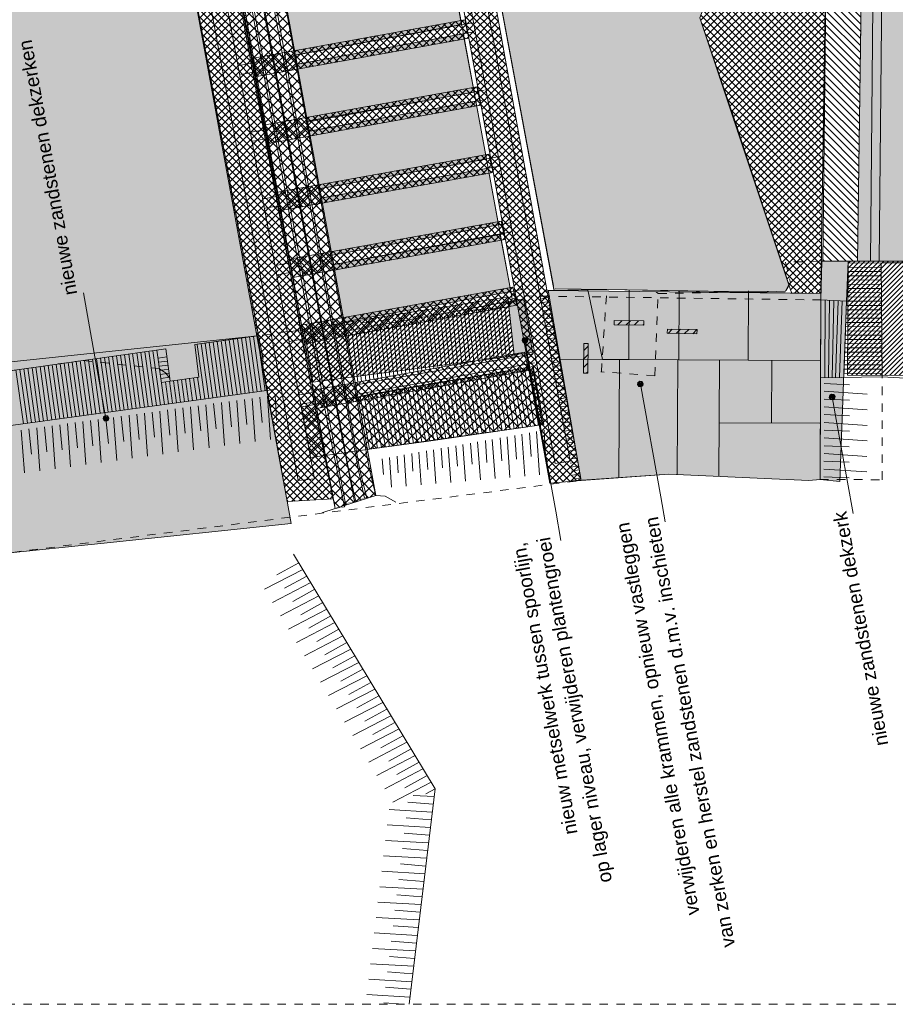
# Model space of a CAD drawing. Extents: x -251883 to 250656, y 0 to 909157.
# Tile 65 of 70: x -15494 to -5158, y 875196 to 886815. Entities that reach past the tile are written whole.
import ezdxf

# ---------------------------------------------------------------- set-up
doc = ezdxf.new("R2010")
doc.units = 0
doc.header["$MEASUREMENT"] = 0
doc.linetypes.add('DASHED', pattern=[200, 100, -100])
doc.layers.add('A-0019-AFDEKVLAK', color=1, linetype='Continuous')
doc.layers.add('A-0070-SYMBOOL', color=8, linetype='Continuous')
pattern_1 = [(45, (0, 0), (-28.284271, 28.284271), [])]
pattern_2 = [(45, (0, 0), (-49.497475, 49.497475), [])]
pattern_3 = [(135, (0, 0), (-56.568542, -56.568542), []), (45, (0, 0), (-56.568542, 56.568542), [])]
pattern_4 = [(45, (0, 0), (-42.426407, 42.426407), []), (135, (0, 0), (-42.426407, -42.426407), [])]

# ---------------------------------------------------------------- blocks, each defined once
blk = doc.blocks.new('M-MAATREGELEN_470')
at = {"linetype": 'Continuous', "lineweight": 5}
for color, points in [(111, [(-153904, 108524), (-159060, 108524), (-159060, 126005), (-155278, 125573), (-152849, 124179), (-150427, 124076), (-149570, 123858), (-149137, 123832), (-146232, 123798), (-145859, 123805), (-144483, 116415), (-145236, 116311), (-145189, 115926), (-145526, 115877), (-145580, 116259), (-148394, 115862), (-148414, 116001), (-148681, 115964), (-148792, 115808), (-149304, 115735), (-153031, 110030)]), (111, [(-139276, 120164), (-138269, 117156), (-138223, 117014), (-138262, 116938), (-138698, 116933), (-140373, 116958), (-140977, 116967), (-140997, 116960), (-142239, 123629), (-142167, 123625), (-142147, 123512), (-141641, 123466), (-141530, 123455), (-141314, 123277), (-138076, 123260)]), (254, [(-137157, 117294), (-137415, 117294), (-137336, 122899), (-137104, 122896)]), (111, [(-137104, 122924), (-136677, 122927), (-135474, 117299), (-137157, 117294), (-137104, 122896)]), (8, [(-137542, 116821), (-137845, 116836), (-137835, 117292), (-137524, 117294)]), (8, [(-137856, 114718), (-137990, 114705), (-139640, 114781), (-140676, 114707), (-141067, 116947), (-137845, 116912)]), (254, [(-137856, 114718), (-137845, 116836), (-137542, 116821), (-137622, 114692)])]:
    blk.add_hatch(color=color, dxfattribs=at).paths.add_polyline_path(points, flags=0)
h = blk.add_hatch(dxfattribs=at)
h.set_pattern_fill('@AV065', color=51, style=0, pattern_type=0)
h.set_pattern_definition(pattern_4)
h.paths.add_polyline_path([(-137845, 116912), (-138188, 116916), (-138203, 116956), (-139276, 120164), (-138076, 123260), (-138056, 123260), (-138062, 123681), (-137745, 123686)], flags=0)
h = blk.add_hatch(dxfattribs=at)
h.set_pattern_fill('@AV106', color=231, style=0, pattern_type=0)
h.set_pattern_definition(pattern_1)
h.paths.add_polyline_path([(-124852, 117234), (-124859, 115892), (-137531, 115950), (-137524, 117294)], flags=0)
h = blk.add_hatch(dxfattribs=at)
h.set_pattern_fill('@AV093', color=154, style=0, pattern_type=0)
h.set_pattern_definition(pattern_2)
h.paths.add_polyline_path([(-139937, 116539), (-140287, 116544), (-140286, 116594), (-139936, 116589)], flags=0)
h = blk.add_hatch(dxfattribs=at)
h.set_pattern_fill('@AV093', color=154, style=0, pattern_type=0)
h.set_pattern_definition(pattern_2)
h.paths.add_polyline_path([(-139309, 116437), (-139659, 116442), (-139658, 116492), (-139308, 116487)], flags=0)
h = blk.add_hatch(dxfattribs=at)
h.set_pattern_fill('@AV093', color=154, style=0, pattern_type=0)
h.set_pattern_definition(pattern_2)
h.paths.add_polyline_path([(-140649, 115971), (-140644, 116321), (-140594, 116321), (-140599, 115971)], flags=0)
at = {"color": 7, "linetype": 'DASHED', "lineweight": 0}
blk.add_lwpolyline([(-159060, 108524), (-159060, 129524), (-104560, 129524), (-104560, 108524)], close=True, dxfattribs=at)
at = {"color": 111, "linetype": 'Continuous', "lineweight": 5}
blk.add_lwpolyline([(-145859, 123805), (-144483, 116415), (-145236, 116311), (-145189, 115926), (-145526, 115877), (-145580, 116259), (-148394, 115862), (-148414, 116001), (-148681, 115964), (-148792, 115808), (-149304, 115735), (-153031, 110030), (-153904, 108524)], dxfattribs=at)
for points in [[(-138076, 123260), (-141314, 123277), (-141530, 123455), (-141641, 123466), (-142147, 123512), (-142167, 123625), (-142239, 123629), (-140997, 116960), (-140977, 116967), (-140373, 116958), (-138698, 116933), (-138262, 116938), (-138223, 117014), (-138269, 117156), (-139276, 120164)], [(-137104, 122896), (-137157, 117294), (-135474, 117299), (-136677, 122927), (-137104, 122924)]]:
    blk.add_lwpolyline(points, close=True, dxfattribs=at)
at = {"color": 2, "linetype": 'Continuous', "lineweight": 5}
blk.add_lwpolyline([(-137845, 116912), (-138188, 116916), (-138203, 116956), (-139276, 120164), (-138076, 123260), (-138056, 123260), (-138062, 123681), (-137745, 123686)], close=True, dxfattribs=at)
at = {"color": 8, "linetype": 'Continuous', "lineweight": 5}
for points in [[(-138076, 123260), (-139276, 120164), (-138869, 118977)], [(-137760, 122954), (-137822, 117293)], [(-137822, 117293), (-137415, 117294), (-137335, 122949)], [(-137260, 117294), (-137210, 122912)], [(-137157, 117294), (-137104, 122896)], [(-137376, 120046), (-137792, 120046)], [(-137375, 120096), (-137791, 120096)], [(-137377, 119946), (-137793, 119946)], [(-137377, 119996), (-137792, 119996)], [(-137379, 119846), (-137794, 119846)], [(-137380, 119796), (-137794, 119796)], [(-137378, 119896), (-137793, 119896)], [(-137381, 119696), (-137796, 119695)], [(-137380, 119746), (-137795, 119746)], [(-137382, 119596), (-137797, 119595)], [(-137382, 119646), (-137796, 119645)], [(-137384, 119496), (-137798, 119495)], [(-137384, 119446), (-137798, 119445)], [(-137383, 119546), (-137797, 119545)], [(-137385, 119396), (-137799, 119395)], [(-137386, 119346), (-137799, 119345)], [(-137387, 119296), (-137800, 119295)], [(-137387, 119246), (-137800, 119245)], [(-137389, 119146), (-137802, 119145)], [(-137388, 119196), (-137801, 119195)], [(-137390, 119045), (-137803, 119045)], [(-137391, 118995), (-137803, 118995)], [(-137389, 119096), (-137802, 119095)], [(-138869, 118977), (-138203, 116956)], [(-137391, 118945), (-137804, 118945)], [(-137392, 118895), (-137804, 118895)], [(-137393, 118845), (-137805, 118845)], [(-137394, 118795), (-137805, 118795)], [(-137395, 118695), (-137807, 118695)], [(-137396, 118645), (-137807, 118644)], [(-137394, 118745), (-137806, 118745)], [(-137396, 118595), (-137808, 118594)], [(-137397, 118545), (-137808, 118544)], [(-137398, 118495), (-137809, 118494)], [(-137398, 118445), (-137809, 118444)], [(-137401, 118295), (-137811, 118294)], [(-137399, 118395), (-137810, 118394)], [(-137400, 118345), (-137810, 118344)], [(-137402, 118195), (-137812, 118194)], [(-137401, 118245), (-137811, 118244)], [(-137403, 118145), (-137813, 118144)], [(-137403, 118095), (-137813, 118094)], [(-137406, 117944), (-137815, 117944)], [(-137404, 118045), (-137814, 118044)], [(-137405, 117994), (-137814, 117994)], [(-137407, 117844), (-137816, 117844)], [(-137406, 117894), (-137815, 117894)], [(-137408, 117744), (-137817, 117744)], [(-137408, 117794), (-137816, 117794)], [(-137410, 117594), (-137819, 117593)], [(-137410, 117644), (-137818, 117644)], [(-137409, 117694), (-137817, 117694)], [(-137412, 117494), (-137820, 117493)], [(-137411, 117544), (-137819, 117543)], [(-137413, 117394), (-137821, 117393)], [(-137412, 117444), (-137820, 117443)], [(-137414, 117344), (-137821, 117343)], [(-137134, 117271), (-137525, 117273)], [(-137134, 117271), (-137128, 117272)], [(-135728, 117275), (-137128, 117272)], [(-137133, 117120), (-137531, 117122)], [(-137134, 117170), (-137529, 117172)], [(-137134, 117220), (-137527, 117222)], [(-137132, 117020), (-137535, 117022)], [(-137133, 117070), (-137533, 117072)], [(-140373, 116958), (-141067, 116947), (-141055, 116880), (-141161, 116881)], [(-141067, 116947), (-140676, 114707)], [(-140596, 116954), (-140424, 116133)], [(-140373, 116958), (-137845, 116912)], [(-140114, 116132), (-140110, 116952)], [(-139792, 116932), (-139766, 116912)], [(-139524, 116129), (-139520, 116949)], [(-138704, 116124), (-138700, 116944)], [(-137131, 116920), (-137538, 116922)], [(-137132, 116970), (-137536, 116972)], [(-141053, 116867), (-141143, 116851)], [(-141044, 116819), (-141135, 116804)], [(-137795, 116834), (-137801, 115916)], [(-137744, 116831), (-137755, 115917)], [(-137694, 116829), (-137714, 115917)], [(-137643, 116826), (-137673, 115918)], [(-137593, 116824), (-137626, 115919)], [(-137542, 116821), (-137576, 115920)], [(-137130, 116820), (-137542, 116821)], [(-137131, 116870), (-137540, 116871)], [(-141036, 116772), (-141127, 116756)], [(-141028, 116725), (-141118, 116709)], [(-141020, 116678), (-141110, 116662)], [(-137129, 116670), (-137548, 116671)], [(-137130, 116720), (-137546, 116721)], [(-137130, 116770), (-137544, 116771)], [(-141011, 116630), (-141102, 116614)], [(-141003, 116583), (-141094, 116567)], [(-137128, 116570), (-137551, 116571)], [(-137129, 116620), (-137550, 116621)], [(-140995, 116536), (-141085, 116520)], [(-140987, 116488), (-141077, 116472)], [(-140978, 116441), (-141069, 116425)], [(-137127, 116469), (-137555, 116471)], [(-137128, 116519), (-137553, 116521)], [(-144496, 116412), (-145236, 116311), (-145189, 115926), (-145526, 115877), (-145580, 116259), (-148394, 115862), (-148307, 115231), (-144271, 115784)], [(-145119, 115668), (-145209, 116312)], [(-145119, 115668), (-145209, 116312)], [(-145071, 115674), (-145162, 116319)], [(-145071, 115674), (-145162, 116319)], [(-145024, 115681), (-145114, 116325)], [(-145024, 115681), (-145114, 116325)], [(-144976, 115687), (-145067, 116332)], [(-144976, 115687), (-145067, 116332)], [(-144929, 115694), (-145019, 116339)], [(-144929, 115694), (-145019, 116339)], [(-144881, 115700), (-144972, 116345)], [(-144881, 115700), (-144972, 116345)], [(-144834, 115707), (-144924, 116352)], [(-144834, 115707), (-144924, 116352)], [(-144786, 115713), (-144877, 116359)], [(-144786, 115713), (-144877, 116359)], [(-144738, 115720), (-144829, 116366)], [(-144738, 115720), (-144829, 116366)], [(-144691, 115726), (-144782, 116372)], [(-144691, 115726), (-144782, 116372)], [(-144643, 115733), (-144734, 116379)], [(-144643, 115733), (-144734, 116379)], [(-144596, 115739), (-144687, 116386)], [(-144596, 115739), (-144687, 116386)], [(-144548, 115746), (-144639, 116392)], [(-144548, 115746), (-144639, 116392)], [(-144501, 115752), (-144592, 116399)], [(-144501, 115752), (-144592, 116399)], [(-144453, 115759), (-144544, 116406)], [(-144453, 115759), (-144544, 116406)], [(-144406, 115765), (-144496, 116412), (-144496, 116412)], [(-140970, 116394), (-141061, 116378)], [(-140962, 116346), (-141052, 116330)], [(-137126, 116319), (-137561, 116321)], [(-137126, 116369), (-137559, 116371)], [(-137127, 116419), (-137557, 116421)], [(-145927, 115557), (-146017, 116197)], [(-145927, 115557), (-146017, 116197)], [(-145880, 115564), (-145970, 116203)], [(-145880, 115564), (-145970, 116203)], [(-145832, 115570), (-145922, 116210)], [(-145832, 115570), (-145922, 116210)], [(-145785, 115577), (-145875, 116217)], [(-145785, 115577), (-145875, 116217)], [(-145737, 115583), (-145827, 116224)], [(-145737, 115583), (-145827, 116224)], [(-145690, 115590), (-145780, 116230)], [(-145690, 115590), (-145780, 116230)], [(-145642, 115596), (-145732, 116237)], [(-145642, 115596), (-145732, 116237)], [(-145594, 115603), (-145685, 116244)], [(-145594, 115603), (-145685, 116244)], [(-140954, 116299), (-141044, 116283)], [(-140945, 116252), (-141036, 116236)], [(-140937, 116204), (-141028, 116189)], [(-137125, 116219), (-137565, 116221)], [(-137125, 116269), (-137563, 116271)], [(-146783, 115440), (-146873, 116076)], [(-146783, 115440), (-146873, 116076)], [(-146736, 115446), (-146825, 116083)], [(-146736, 115446), (-146825, 116083)], [(-146688, 115453), (-146778, 116090)], [(-146688, 115453), (-146778, 116090)], [(-146641, 115459), (-146730, 116096)], [(-146641, 115459), (-146730, 116096)], [(-146593, 115466), (-146683, 116103)], [(-146593, 115466), (-146683, 116103)], [(-146546, 115472), (-146635, 116110)], [(-146546, 115472), (-146635, 116110)], [(-146498, 115479), (-146588, 116117)], [(-146498, 115479), (-146588, 116117)], [(-146450, 115485), (-146540, 116123)], [(-146450, 115485), (-146540, 116123)], [(-146403, 115492), (-146493, 116130)], [(-146403, 115492), (-146493, 116130)], [(-146355, 115498), (-146445, 116137)], [(-146355, 115498), (-146445, 116137)], [(-146308, 115505), (-146398, 116143)], [(-146308, 115505), (-146398, 116143)], [(-146260, 115511), (-146350, 116150)], [(-146260, 115511), (-146350, 116150)], [(-146213, 115518), (-146302, 116157)], [(-146213, 115518), (-146302, 116157)], [(-146165, 115524), (-146255, 116163)], [(-146165, 115524), (-146255, 116163)], [(-146118, 115531), (-146207, 116170)], [(-146118, 115531), (-146207, 116170)], [(-146070, 115537), (-146160, 116177)], [(-146070, 115537), (-146160, 116177)], [(-146022, 115544), (-146112, 116183)], [(-146022, 115544), (-146112, 116183)], [(-145975, 115550), (-146065, 116190)], [(-145975, 115550), (-146065, 116190)], [(-145565, 116163), (-145670, 116148)], [(-145559, 116115), (-145664, 116100)], [(-140929, 116157), (-141019, 116141)], [(-140921, 116110), (-141011, 116094)], [(-137854, 116120), (-138704, 116124), (-139524, 116129), (-140114, 116132), (-140424, 116133), (-140925, 116136)], [(-140231, 114742), (-140224, 116132)], [(-139541, 114776), (-139534, 116129)], [(-139051, 114754), (-139044, 116126)], [(-138428, 115383), (-138424, 116123)], [(-137124, 116119), (-137568, 116121)], [(-137124, 116169), (-137566, 116171)], [(-147259, 115375), (-147348, 116010)], [(-147259, 115375), (-147348, 116010)], [(-147211, 115381), (-147301, 116016)], [(-147211, 115381), (-147301, 116016)], [(-147164, 115388), (-147253, 116023)], [(-147164, 115388), (-147253, 116023)], [(-147116, 115394), (-147206, 116030)], [(-147116, 115394), (-147206, 116030)], [(-147069, 115401), (-147158, 116036)], [(-147069, 115401), (-147158, 116036)], [(-147021, 115407), (-147111, 116043)], [(-147021, 115407), (-147111, 116043)], [(-146974, 115414), (-147063, 116050)], [(-146974, 115414), (-147063, 116050)], [(-146926, 115420), (-147015, 116056)], [(-146926, 115420), (-147015, 116056)], [(-146878, 115427), (-146968, 116063)], [(-146878, 115427), (-146968, 116063)], [(-146831, 115433), (-146920, 116070)], [(-146831, 115433), (-146920, 116070)], [(-145552, 116067), (-145657, 116053)], [(-145546, 116020), (-145651, 116005)], [(-145539, 115972), (-145644, 115958)], [(-140912, 116062), (-141003, 116047)], [(-140904, 116015), (-140995, 115999)], [(-140896, 115968), (-140986, 115952)], [(-137123, 115969), (-137574, 115971)], [(-137123, 116019), (-137572, 116021)], [(-137124, 116069), (-137570, 116071)], [(-145532, 115925), (-145638, 115910)], [(-145526, 115877), (-145631, 115863)], [(-145547, 115609), (-145584, 115869)], [(-145499, 115616), (-145537, 115876)], [(-145452, 115622), (-145488, 115883)], [(-145452, 115622), (-145488, 115883)], [(-145404, 115629), (-145441, 115889)], [(-145404, 115629), (-145441, 115889)], [(-145357, 115635), (-145393, 115896)], [(-145357, 115635), (-145393, 115896)], [(-145309, 115642), (-145346, 115903)], [(-145309, 115642), (-145346, 115903)], [(-145262, 115648), (-145298, 115910)], [(-145262, 115648), (-145298, 115910)], [(-145214, 115655), (-145251, 115917)], [(-145214, 115655), (-145251, 115917)], [(-145166, 115661), (-145203, 115924)], [(-145166, 115661), (-145203, 115924)], [(-140888, 115920), (-140978, 115905)], [(-140879, 115873), (-140970, 115857)], [(-140879, 115872), (-140970, 115857)], [(-137852, 115915), (-137856, 114718), (-137990, 114705), (-139640, 114781), (-140777, 114700)], [(-135751, 115849), (-137122, 115928), (-137122, 115928)], [(-140871, 115826), (-140962, 115810)], [(-140871, 115825), (-140962, 115809)], [(-140863, 115779), (-140953, 115763)], [(-140863, 115778), (-140953, 115762)], [(-140855, 115731), (-140945, 115715)], [(-140854, 115730), (-140945, 115715)], [(-140846, 115684), (-140937, 115668)], [(-140846, 115683), (-140937, 115667)], [(-140838, 115637), (-140929, 115621)], [(-140838, 115636), (-140929, 115620)], [(-140830, 115588), (-140920, 115573)], [(-140821, 115541), (-140912, 115525)], [(-140813, 115494), (-140904, 115478)], [(-140805, 115447), (-140896, 115431)], [(-140797, 115399), (-140887, 115383)], [(-137858, 115380), (-139048, 115386)], [(-140788, 115352), (-140879, 115336)], [(-140788, 115351), (-140879, 115335)], [(-140780, 115305), (-140871, 115289)], [(-140780, 115304), (-140871, 115288)], [(-140772, 115257), (-140863, 115241)], [(-140772, 115257), (-140862, 115241)], [(-140764, 115210), (-140854, 115194)], [(-140764, 115209), (-140854, 115193)], [(-140755, 115163), (-140846, 115147)], [(-140755, 115162), (-140846, 115146)], [(-140747, 115115), (-140838, 115099)], [(-140747, 115115), (-140838, 115100)], [(-140739, 115067), (-140829, 115051)], [(-140731, 115020), (-140821, 115004)], [(-140722, 114973), (-140813, 114957)], [(-140714, 114925), (-140805, 114910)], [(-140706, 114878), (-140796, 114862)], [(-140698, 114831), (-140788, 114815)], [(-140689, 114783), (-140780, 114768)], [(-140681, 114736), (-140772, 114720)]]:
    blk.add_lwpolyline(points, dxfattribs=at)
at = {"color": 254, "linetype": 'Continuous', "lineweight": 5}
blk.add_lwpolyline([(-137104, 122896), (-137336, 122899), (-137415, 117294), (-137157, 117294)], close=True, dxfattribs=at)
at = {"color": 8, "linetype": 'DASHED', "lineweight": 5}
for points in [[(-137864, 117293), (-138263, 117281), (-138204, 117038), (-138262, 116938)], [(-140443, 115988), (-140437, 115988), (-140373, 116958)], [(-139806, 115941), (-139766, 116912), (-138262, 116938)], [(-151589, 111644), (-148631, 115830), (-146551, 116122), (-145654, 116025), (-145582, 115976), (-145531, 115914)], [(-139806, 115941), (-140437, 115988)], [(-137856, 114718), (-137121, 114714), (-137122, 115928)]]:
    blk.add_lwpolyline(points, dxfattribs=at)
at = {"color": 8, "linetype": 'Continuous', "lineweight": 5}
for points in [[(-137525, 117273), (-137542, 116821), (-137845, 116836), (-137852, 115915), (-137122, 115928), (-137134, 117271)], [(-137524, 117294), (-137835, 117292), (-137845, 116836), (-137542, 116821)], [(-137542, 116821), (-137524, 117294), (-137835, 117292), (-137845, 116836)], [(-124852, 117234), (-124859, 115892), (-137531, 115950), (-137524, 117294)], [(-137845, 116912), (-141067, 116947), (-140676, 114707), (-139640, 114781), (-137990, 114705), (-137856, 114718)], [(-137856, 114718), (-137845, 116836), (-137542, 116821), (-137622, 114692)]]:
    blk.add_lwpolyline(points, close=True, dxfattribs=at)
at = {"color": 154, "linetype": 'Continuous', "lineweight": 5}
for points in [[(-139937, 116539), (-140287, 116544), (-140286, 116594), (-139936, 116589)], [(-139309, 116437), (-139659, 116442), (-139658, 116492), (-139308, 116487)], [(-140649, 115971), (-140644, 116321), (-140594, 116321), (-140599, 115971)]]:
    blk.add_lwpolyline(points, close=True, dxfattribs=at)
at = {"color": 9, "linetype": 'Continuous', "lineweight": 5}
for points in [[(-137508, 115836), (-137807, 115850)], [(-137807, 115758), (-137299, 115723)], [(-144985, 115315), (-145014, 115612)], [(-144923, 115624), (-144887, 115117)], [(-144804, 115340), (-144832, 115637)], [(-144742, 115649), (-144705, 115141)], [(-144622, 115365), (-144650, 115662)], [(-144560, 115674), (-144524, 115166)], [(-144440, 115389), (-144469, 115687)], [(-144378, 115699), (-144342, 115191)], [(-144273, 115413), (-144287, 115711)], [(-137509, 115653), (-137807, 115666)], [(-145832, 115500), (-145795, 114992)], [(-145712, 115216), (-145740, 115513)], [(-145650, 115525), (-145613, 115017)], [(-145530, 115240), (-145559, 115538)], [(-145468, 115550), (-145432, 115042)], [(-145349, 115265), (-145377, 115562)], [(-145287, 115575), (-145250, 115067)], [(-145167, 115290), (-145195, 115587)], [(-145105, 115600), (-145068, 115092)], [(-137808, 115574), (-137300, 115540)], [(-146620, 115091), (-146649, 115388)], [(-146558, 115401), (-146522, 114893)], [(-146439, 115116), (-146467, 115413)], [(-146376, 115426), (-146340, 114918)], [(-146257, 115141), (-146285, 115438)], [(-146195, 115450), (-146158, 114943)], [(-146075, 115166), (-146104, 115463)], [(-146013, 115475), (-145977, 114968)], [(-145894, 115191), (-145922, 115488)], [(-137510, 115470), (-137808, 115483)], [(-137808, 115391), (-137300, 115356)], [(-147285, 115301), (-147248, 114794)], [(-147165, 115017), (-147194, 115314)], [(-147103, 115326), (-147067, 114818)], [(-146984, 115042), (-147012, 115339)], [(-146921, 115351), (-146885, 114843)], [(-146802, 115067), (-146830, 115364)], [(-146740, 115376), (-146703, 114868)], [(-141266, 114988), (-141286, 115268)], [(-141203, 115282), (-141167, 114774)], [(-141098, 115000), (-141112, 115299)], [(-137510, 115286), (-137809, 115299)], [(-141898, 115160), (-141866, 114713)], [(-141788, 114917), (-141807, 115176)], [(-141725, 115190), (-141691, 114727)], [(-141614, 114937), (-141633, 115207)], [(-141551, 115221), (-141516, 114742)], [(-141440, 114958), (-141460, 115237)], [(-141377, 115251), (-141342, 114756)], [(-137809, 115207), (-137301, 115173)], [(-142593, 115038), (-142566, 114654)], [(-142486, 114836), (-142502, 115054)], [(-142419, 115068), (-142391, 114669)], [(-142312, 114856), (-142328, 115085)], [(-142246, 115099), (-142216, 114683)], [(-142137, 114876), (-142154, 115115)], [(-142072, 115129), (-142041, 114698)], [(-141963, 114897), (-141981, 115146)], [(-137511, 115103), (-137809, 115116)], [(-143010, 114776), (-143023, 114962)], [(-142940, 114976), (-142915, 114625)], [(-142835, 114796), (-142849, 114993)], [(-142767, 115007), (-142740, 114640)], [(-142661, 114816), (-142676, 115024)], [(-137512, 114920), (-137810, 114933)], [(-137809, 115024), (-137302, 114989)], [(-137810, 114841), (-137302, 114806)], [(-137512, 114736), (-137811, 114749)], [(-142865, 114450), (-142989, 114519), (-143100, 114528), (-143340, 114473), (-143350, 114456), (-143458, 114435), (-143471, 114396), (-143525, 114385), (-143579, 114374), (-143737, 114323)], [(-144070, 113837), (-142400, 111066), (-142708, 108524)], [(-143962, 113657), (-144414, 113423)], [(-144270, 113592), (-144009, 113735)], [(-144176, 113435), (-143914, 113578)], [(-143867, 113500), (-144319, 113266)], [(-144081, 113278), (-143819, 113421)], [(-143772, 113343), (-144224, 113109)], [(-143678, 113186), (-144130, 112952)], [(-143986, 113121), (-143725, 113264)], [(-143892, 112964), (-143630, 113107)], [(-143583, 113029), (-144035, 112795)], [(-143797, 112807), (-143536, 112950)], [(-143489, 112872), (-143941, 112638)], [(-143394, 112715), (-143846, 112481)], [(-143703, 112650), (-143441, 112793)], [(-143608, 112493), (-143346, 112636)], [(-143300, 112558), (-143752, 112324)], [(-143514, 112336), (-143252, 112479)], [(-143205, 112401), (-143657, 112167)], [(-143110, 112244), (-143562, 112010)], [(-143419, 112179), (-143157, 112322)], [(-143324, 112022), (-143063, 112165)], [(-143016, 112087), (-143468, 111853)], [(-142921, 111930), (-143373, 111696)], [(-143230, 111865), (-142968, 112008)], [(-143135, 111708), (-142874, 111851)], [(-142826, 111773), (-143279, 111539)], [(-143041, 111551), (-142779, 111694)], [(-142732, 111616), (-143184, 111382)], [(-142637, 111459), (-143089, 111225)], [(-142946, 111394), (-142684, 111537)], [(-142851, 111237), (-142590, 111380)], [(-142543, 111302), (-142995, 111068)], [(-142757, 111080), (-142495, 111223)], [(-142448, 111145), (-142900, 110911)], [(-142412, 110975), (-142659, 110989)], [(-142510, 111006), (-142400, 111066)], [(-142720, 110908), (-142422, 110884)], [(-142434, 110793), (-142942, 110822)], [(-142456, 110611), (-142964, 110640)], [(-142742, 110726), (-142445, 110702)], [(-142764, 110544), (-142467, 110520)], [(-142478, 110429), (-142986, 110458)], [(-142500, 110247), (-143008, 110276)], [(-142786, 110362), (-142489, 110338)], [(-142808, 110180), (-142511, 110156)], [(-142522, 110065), (-143030, 110094)], [(-142830, 109998), (-142533, 109975)], [(-142544, 109883), (-143052, 109912)], [(-142852, 109816), (-142555, 109792)], [(-142566, 109701), (-143074, 109730)], [(-142874, 109634), (-142577, 109611)], [(-142588, 109519), (-143096, 109548)], [(-142610, 109337), (-143118, 109366)], [(-142896, 109452), (-142599, 109429)], [(-142918, 109270), (-142621, 109247)], [(-142632, 109155), (-143140, 109184)], [(-142654, 108973), (-143162, 109002)], [(-142940, 109088), (-142643, 109065)], [(-142962, 108906), (-142665, 108883)], [(-142676, 108791), (-143184, 108820)], [(-142984, 108725), (-142687, 108701)], [(-142698, 108609), (-143206, 108638)], [(-143006, 108543), (-142774, 108524)]]:
    blk.add_lwpolyline(points, dxfattribs=at)
at = {"layer": 'A-0070-SYMBOOL', "color": 8, "linetype": 'Continuous', "lineweight": 5}
for points in [[(-146285, 115438), (-146468, 116453), (-146552, 116920)], [(-137714, 115691), (-137666, 115425), (-137466, 114314)]]:
    blk.add_lwpolyline(points, dxfattribs=at)
for points in [[(-139970, 115809), (-139948, 115823), (-139942, 115849), (-139956, 115872), (-139982, 115878), (-140005, 115863), (-140011, 115837), (-139996, 115814)], [(-139972, 115819), (-139956, 115829), (-139952, 115848), (-139962, 115864), (-139981, 115868), (-139997, 115857), (-140001, 115839), (-139991, 115823)], [(-139974, 115828), (-139964, 115835), (-139962, 115846), (-139968, 115855), (-139979, 115858), (-139989, 115852), (-139991, 115840), (-139985, 115831)], [(-139975, 115838), (-139972, 115840), (-139971, 115844), (-139973, 115847), (-139977, 115848), (-139980, 115846), (-139981, 115842), (-139979, 115839)], [(-137708, 115657), (-137685, 115671), (-137679, 115698), (-137694, 115720), (-137720, 115726), (-137742, 115711), (-137748, 115685), (-137734, 115663)], [(-137709, 115667), (-137693, 115677), (-137689, 115696), (-137699, 115712), (-137718, 115716), (-137734, 115706), (-137738, 115687), (-137728, 115671)], [(-137711, 115677), (-137701, 115683), (-137699, 115694), (-137705, 115704), (-137716, 115706), (-137726, 115700), (-137728, 115689), (-137722, 115679)], [(-137713, 115686), (-137710, 115689), (-137709, 115692), (-137711, 115696), (-137715, 115696), (-137718, 115694), (-137719, 115691), (-137717, 115687)], [(-146291, 115473), (-146265, 115467), (-146251, 115444), (-146257, 115418), (-146279, 115404), (-146305, 115409), (-146320, 115432), (-146314, 115458)], [(-146290, 115463), (-146271, 115459), (-146261, 115443), (-146265, 115424), (-146281, 115414), (-146300, 115418), (-146310, 115434), (-146306, 115452)], [(-146288, 115453), (-146277, 115450), (-146270, 115441), (-146273, 115430), (-146283, 115423), (-146294, 115426), (-146300, 115435), (-146298, 115447)], [(-146286, 115443), (-146282, 115442), (-146280, 115439), (-146281, 115435), (-146284, 115433), (-146288, 115434), (-146290, 115437), (-146289, 115441)]]:
    blk.add_lwpolyline(points, close=True, dxfattribs=at)
at = {"layer": 'A-0070-SYMBOOL', "color": 7, "linetype": 'Continuous', "char_height": 162, "attachment_point": 7, "rotation": 100.2, "line_spacing_factor": 0.933333}
for s, insert in [('{\\fArial|b0|i0|c12|p0;nieuwe zandstenen dekzerken}', (-146621, 116908)), ('{\\fArial|b0|i0|c12|p0;nieuwe zandstenen dekzerk}', (-137047, 111590)), ('{\\fArial|b0|i0|c12|p0;nieuw metselwerk tussen spoorlijn,}', (-140670, 110551))]:
    blk.add_mtext(s, dxfattribs=dict(at, insert=insert))
at = {"linetype": 'Continuous'}
blk.add_wipeout([(-137415, 117294), (-137822, 117293), (-137760, 122954), (-137335, 122949)], dxfattribs=at)
for points in [[(-144714, 119603), (-141964, 120108), (-141944, 120000), (-144694, 119495)], [(-144570, 118816), (-141820, 119311), (-141801, 119203), (-144551, 118708)], [(-144427, 118029), (-141659, 118523), (-141640, 118415), (-144407, 117921)], [(-144283, 117242), (-141518, 117746), (-141498, 117638), (-144264, 117134)], [(-143999, 115716), (-141244, 116201), (-141225, 116092), (-143980, 115608)], [(-138781, 109200), (-139356, 109096), (-140275, 114202), (-139699, 114305)]]:
    blk.add_wipeout(points, dxfattribs=at).dxf.layer = 'A-0019-AFDEKVLAK'
at = {"linetype": 'Continuous', "lineweight": 5}
h = blk.add_hatch(dxfattribs=at)
h.set_pattern_fill('@AV060m', color=1, style=0, pattern_type=0)
h.set_pattern_definition([(135, (0, 0), (-42.426407, -42.426407), [])])
h.paths.add_polyline_path([(-137415, 117294), (-137822, 117293), (-137760, 122954), (-137335, 122949)], flags=0)
for color, points in [(111, [(-144060, 119723), (-144183, 120404), (-142215, 120770), (-142087, 120086)]), (111, [(-143919, 118944), (-144040, 119615), (-142067, 119978), (-141940, 119289)]), (111, [(-143898, 118825), (-141920, 119181), (-141794, 118499), (-143775, 118147)]), (111, [(-143634, 117361), (-143755, 118037), (-141774, 118391), (-141651, 117722)]), (111, [(-143491, 116574), (-143613, 117251), (-141630, 117608), (-141506, 116935)]), (8, [(-141252, 116219), (-141467, 116189), (-141530, 116754), (-141532, 116792), (-141532, 116804), (-141353, 116837)])]:
    blk.add_hatch(color=color, dxfattribs=at).paths.add_polyline_path(points, flags=0)
at = {"color": 8, "linetype": 'Continuous', "lineweight": 5}
for points in [[(-145849, 123753), (-145767, 123310), (-144546, 116750), (-144431, 116132)], [(-142074, 120014), (-142364, 121573)], [(-144714, 119603), (-141964, 120108)], [(-144694, 119495), (-141944, 120000)], [(-144570, 118816), (-141820, 119311)], [(-144551, 118708), (-141801, 119203)], [(-144427, 118029), (-141659, 118523)], [(-144407, 117921), (-141640, 118415)], [(-144283, 117242), (-141518, 117746)], [(-144264, 117134), (-141498, 117638)], [(-143999, 115716), (-141244, 116201)], [(-143980, 115608), (-141225, 116092)], [(-143903, 116142), (-143903, 116143), (-143903, 116142)], [(-143600, 116191), (-143594, 116178), (-143600, 116191)], [(-141244, 116052), (-142593, 115821), (-143284, 115700), (-143176, 115074), (-142506, 115167), (-141118, 115368)], [(-141608, 115297), (-141723, 115967)], [(-141560, 115304), (-141675, 115975)], [(-141513, 115311), (-141628, 115984)], [(-141465, 115318), (-141581, 115992)], [(-141417, 115324), (-141533, 116000)], [(-141370, 115331), (-141486, 116008)], [(-141322, 115338), (-141439, 116016)], [(-141275, 115345), (-141392, 116024)], [(-141227, 115352), (-141344, 116032)], [(-141180, 115359), (-141296, 116037)], [(-141132, 115366), (-141249, 116045)], [(-142320, 115194), (-142432, 115846)], [(-142273, 115201), (-142385, 115854)], [(-142225, 115207), (-142338, 115862)], [(-142178, 115214), (-142290, 115870)], [(-142130, 115221), (-142243, 115878)], [(-142083, 115228), (-142196, 115886)], [(-142035, 115235), (-142149, 115894)], [(-141988, 115242), (-142101, 115903)], [(-141940, 115249), (-142054, 115911)], [(-141893, 115256), (-142007, 115919)], [(-141845, 115262), (-141959, 115927)], [(-141798, 115269), (-141912, 115935)], [(-141750, 115276), (-141865, 115943)], [(-141703, 115283), (-141817, 115951)], [(-141655, 115290), (-141770, 115959)], [(-142986, 115100), (-143095, 115733)], [(-142939, 115107), (-143048, 115741)], [(-142891, 115113), (-143000, 115749)], [(-142844, 115120), (-142953, 115757)], [(-142796, 115126), (-142906, 115765)], [(-142748, 115133), (-142858, 115773)], [(-142701, 115140), (-142811, 115781)], [(-142653, 115146), (-142764, 115789)], [(-142606, 115153), (-142716, 115797)], [(-142558, 115160), (-142669, 115805)], [(-142510, 115166), (-142622, 115813)], [(-142463, 115173), (-142574, 115822)], [(-142415, 115180), (-142527, 115830)], [(-142368, 115187), (-142480, 115838)], [(-143129, 115080), (-143237, 115708)], [(-143081, 115087), (-143189, 115716)], [(-143034, 115093), (-143142, 115724)]]:
    blk.add_lwpolyline(points, dxfattribs=at)
at = {"color": 1, "linetype": 'Continuous', "lineweight": 5}
blk.add_lwpolyline([(-137415, 117294), (-137822, 117293), (-137760, 122954), (-137335, 122949)], close=True, dxfattribs=at)
at = {"color": 111, "linetype": 'Continuous', "lineweight": 5}
for points in [[(-142087, 120086), (-142215, 120770), (-144183, 120404), (-144060, 119723)], [(-143919, 118944), (-144040, 119615), (-142067, 119978), (-141940, 119289)], [(-143775, 118147), (-141794, 118499), (-141920, 119181), (-143898, 118825)], [(-141651, 117722), (-141774, 118391), (-143755, 118037), (-143634, 117361)], [(-143491, 116574), (-143613, 117251), (-141630, 117608), (-141506, 116935)]]:
    blk.add_lwpolyline(points, close=True, dxfattribs=at)
at = {"color": 8, "linetype": 'Continuous', "lineweight": 5}
blk.add_lwpolyline([(-141252, 116219), (-141467, 116189), (-141530, 116754), (-141532, 116792), (-141532, 116804), (-141353, 116837)], close=True, dxfattribs=at)
at = {"layer": 'A-0070-SYMBOOL', "color": 8, "linetype": 'Continuous', "lineweight": 5}
blk.add_lwpolyline([(-139976, 115843), (-139737, 114514), (-139684, 114219)], dxfattribs=at)
at = {"layer": 'A-0070-SYMBOOL', "color": 7, "linetype": 'Continuous', "char_height": 162, "attachment_point": 7, "rotation": 100.2, "line_spacing_factor": 0.933333}
for s, insert in [('{\\fArial|b0|i0|c12|p0;verwijderen alle krammen, opnieuw vastleggen}', (-139229, 109601)), ('{\\fArial|b0|i0|c12|p0;van zerken en herstel zandstenen d.m.v. inschieten}', (-138855, 109213)), ('{\\fArial|b0|i0|c12|p0;op lager niveau, verwijderen plantengroei}', (-140263, 109983))]:
    blk.add_mtext(s, dxfattribs=dict(at, insert=insert))
at = {"linetype": 'Continuous'}
blk.add_wipeout([(-144140, 116455), (-141375, 116959), (-141355, 116851), (-144120, 116347)], dxfattribs=at).dxf.layer = 'A-0019-AFDEKVLAK'
at = {"linetype": 'Continuous', "lineweight": 5}
h = blk.add_hatch(dxfattribs=at)
h.set_pattern_fill('@AV065', color=51, style=0, pattern_type=0)
h.set_pattern_definition(pattern_4)
h.paths.add_polyline_path([(-140676, 114707), (-141046, 114673), (-143035, 125617), (-142658, 125724)], flags=0)
at = {"color": 2, "linetype": 'Continuous', "lineweight": 5}
blk.add_lwpolyline([(-140676, 114707), (-141046, 114673), (-143035, 125617), (-142658, 125724)], close=True, dxfattribs=at)
at = {"color": 8, "linetype": 'Continuous', "lineweight": 5}
blk.add_lwpolyline([(-145614, 124393), (-145796, 125472), (-145984, 125451), (-145780, 124263), (-144018, 114707), (-143822, 114724)], close=True, dxfattribs=at)
for points in [[(-144046, 116825), (-144554, 119535), (-144712, 120403), (-145418, 124203)], [(-140983, 114904), (-140806, 114932), (-141790, 120332), (-142493, 124147)], [(-142239, 123629), (-141004, 116998)], [(-141979, 120284), (-140983, 114904)], [(-141491, 116851), (-142074, 120014)], [(-144140, 116455), (-141375, 116959)], [(-144120, 116347), (-141355, 116851)], [(-144046, 116825), (-143940, 116206)], [(-141532, 116792), (-141530, 116754), (-141586, 116748), (-141591, 116748), (-141840, 116727), (-142026, 116706)], [(-142130, 116075), (-142196, 116667)], [(-142083, 116084), (-142149, 116678)], [(-142035, 116092), (-142101, 116684)], [(-141988, 116100), (-142055, 116703)], [(-141941, 116109), (-142008, 116709)], [(-141893, 116117), (-141960, 116714)], [(-141846, 116125), (-141912, 116719)], [(-141798, 116134), (-141865, 116725)], [(-141751, 116142), (-141817, 116729)], [(-141704, 116150), (-141769, 116733)], [(-141656, 116159), (-141721, 116737)], [(-141609, 116167), (-141673, 116741)], [(-141562, 116175), (-141626, 116745)], [(-141514, 116184), (-141578, 116749)], [(-141514, 116184), (-141578, 116749)], [(-141530, 116754), (-141467, 116189)], [(-142793, 115959), (-142859, 116547)], [(-142746, 115967), (-142812, 116555)], [(-142698, 115975), (-142764, 116564)], [(-142651, 115984), (-142717, 116573)], [(-142604, 115992), (-142670, 116581)], [(-142556, 116000), (-142622, 116590)], [(-142509, 116009), (-142575, 116599)], [(-142462, 116017), (-142528, 116607)], [(-142414, 116025), (-142480, 116616)], [(-142367, 116034), (-142433, 116625)], [(-142319, 116042), (-142386, 116633)], [(-142272, 116050), (-142338, 116637)], [(-142225, 116059), (-142289, 116644)], [(-142177, 116067), (-142242, 116650)], [(-143600, 116191), (-143903, 116143), (-143946, 116490)], [(-143410, 116294), (-143427, 116443)], [(-143314, 115867), (-143380, 116452)], [(-143267, 115875), (-143332, 116460)], [(-143219, 115884), (-143285, 116469)], [(-143172, 115892), (-143238, 116477)], [(-143125, 115900), (-143190, 116486)], [(-143077, 115909), (-143143, 116495)], [(-143030, 115917), (-143096, 116503)], [(-142983, 115925), (-143048, 116512)], [(-142935, 115934), (-143001, 116521)], [(-142888, 115942), (-142954, 116529)], [(-142840, 115950), (-142906, 116538)]]:
    blk.add_lwpolyline(points, dxfattribs=at)
at = {"color": 8, "linetype": 'DASHED', "lineweight": 5}
for points in [[(-141413, 116884), (-141413, 116884), (-141493, 116843), (-141522, 116793), (-141530, 116754)], [(-137845, 116836), (-141413, 116884)], [(-142350, 116670), (-143619, 116528), (-143600, 116191), (-143903, 116142), (-143946, 116490), (-144447, 116419)]]:
    blk.add_lwpolyline(points, dxfattribs=at)
at = {"layer": 'A-0070-SYMBOOL', "color": 8, "linetype": 'Continuous', "lineweight": 5}
for points in [[(-141333, 116325), (-141311, 116340), (-141305, 116366), (-141319, 116389), (-141346, 116394), (-141368, 116380), (-141374, 116354), (-141359, 116331)], [(-141335, 116335), (-141319, 116346), (-141315, 116364), (-141325, 116380), (-141344, 116385), (-141360, 116374), (-141364, 116356), (-141354, 116339)], [(-141337, 116345), (-141327, 116351), (-141325, 116363), (-141331, 116372), (-141342, 116375), (-141352, 116368), (-141354, 116357), (-141348, 116348)], [(-141338, 116355), (-141335, 116357), (-141334, 116361), (-141337, 116364), (-141340, 116365), (-141343, 116363), (-141344, 116359), (-141342, 116356)]]:
    blk.add_lwpolyline(points, close=True, dxfattribs=at)
blk.add_lwpolyline([(-141339, 116360), (-140976, 114342), (-140914, 113998)], dxfattribs=at)
at = {"linetype": 'Continuous'}
blk.add_wipeout([(-143579, 114374), (-143776, 115342), (-143668, 115363), (-143471, 114396)], dxfattribs=at).dxf.layer = 'A-0019-AFDEKVLAK'
blk.add_wipeout([(-143776, 115342), (-145543, 125039), (-145435, 125059), (-143668, 115363)], dxfattribs=at).dxf.layer = 'A-0019-AFDEKVLAK'
at = {"color": 8, "linetype": 'Continuous', "lineweight": 5}
for points in [[(-143579, 114374), (-143776, 115342), (-145543, 125039)], [(-143471, 114396), (-143668, 115363), (-145435, 125059)]]:
    blk.add_lwpolyline(points, dxfattribs=at)
at = {"linetype": 'Continuous'}
blk.add_wipeout([(-143458, 114435), (-143624, 115285), (-143516, 115306), (-143350, 114456)], dxfattribs=at).dxf.layer = 'A-0019-AFDEKVLAK'
blk.add_wipeout([(-143624, 115285), (-145423, 125100), (-145315, 125120), (-143516, 115306)], dxfattribs=at).dxf.layer = 'A-0019-AFDEKVLAK'
at = {"color": 8, "linetype": 'Continuous', "lineweight": 5}
for points in [[(-143458, 114435), (-143624, 115285), (-145423, 125100)], [(-143350, 114456), (-143516, 115306), (-145315, 125120)]]:
    blk.add_lwpolyline(points, dxfattribs=at)
at = {"linetype": 'Continuous'}
blk.add_wipeout([(-143340, 114473), (-143421, 114840), (-143314, 114862), (-143232, 114497)], dxfattribs=at).dxf.layer = 'A-0019-AFDEKVLAK'
blk.add_wipeout([(-143421, 114840), (-145306, 125167), (-145198, 125186), (-143314, 114862)], dxfattribs=at).dxf.layer = 'A-0019-AFDEKVLAK'
at = {"color": 8, "linetype": 'Continuous', "lineweight": 5}
for points in [[(-143340, 114473), (-143421, 114840), (-145306, 125167)], [(-143232, 114497), (-143314, 114862), (-145198, 125186)]]:
    blk.add_lwpolyline(points, dxfattribs=at)
at = {"linetype": 'Continuous'}
blk.add_wipeout([(-145050, 125208), (-143180, 114851), (-143288, 114828), (-145158, 125188)], dxfattribs=at).dxf.layer = 'A-0019-AFDEKVLAK'
at = {"linetype": 'Continuous', "lineweight": 5}
h = blk.add_hatch(dxfattribs=at)
h.set_pattern_fill('@AV065', color=51, style=0, pattern_type=0)
h.set_pattern_definition(pattern_4)
h.paths.add_polyline_path([(-144145, 114458), (-143609, 114487), (-145582, 125452), (-145984, 125451), (-145728, 123826), (-145858, 123809)], flags=0)
h = blk.add_hatch(dxfattribs=at)
h.set_pattern_fill('@AV065', color=51, style=0, pattern_type=0)
h.set_pattern_definition(pattern_4)
h.paths.add_polyline_path([(-144506, 119474), (-142001, 119925), (-142049, 120140), (-144546, 119691)], flags=0)
h = blk.add_hatch(dxfattribs=at)
h.set_pattern_fill('@AV065', color=51, style=0, pattern_type=0)
h.set_pattern_definition(pattern_4)
h.paths.add_polyline_path([(-144364, 118684), (-141859, 119135), (-141907, 119350), (-144404, 118901)], flags=0)
h = blk.add_hatch(dxfattribs=at)
h.set_pattern_fill('@AV065', color=51, style=0, pattern_type=0)
h.set_pattern_definition(pattern_4)
h.paths.add_polyline_path([(-144221, 117890), (-141716, 118341), (-141764, 118556), (-144261, 118107)], flags=0)
h = blk.add_hatch(dxfattribs=at)
h.set_pattern_fill('@AV065', color=51, style=0, pattern_type=0)
h.set_pattern_definition(pattern_4)
h.paths.add_polyline_path([(-144079, 117100), (-141574, 117550), (-141622, 117766), (-144119, 117317)], flags=0)
h = blk.add_hatch(dxfattribs=at)
h.set_pattern_fill('@AV065', color=51, style=0, pattern_type=0)
h.set_pattern_definition(pattern_4)
h.paths.add_polyline_path([(-143939, 116322), (-141434, 116773), (-141482, 116988), (-143979, 116539)], flags=0)
h = blk.add_hatch(dxfattribs=at)
h.set_pattern_fill('@AV106', color=231, style=0, pattern_type=0)
h.set_pattern_definition(pattern_1)
h.paths.add_polyline_path([(-143946, 116490), (-141543, 116873), (-141468, 116178), (-143842, 115867)], flags=0)
blk.add_hatch(color=254, dxfattribs=at).paths.add_polyline_path([(-149340, 113647), (-148285, 115070), (-148414, 116001), (-144496, 116412), (-144098, 114197), (-146344, 113961), (-147491, 113845), (-148198, 113770)], flags=0)
h = blk.add_hatch(dxfattribs=at)
h.set_pattern_fill('@AV065', color=51, style=0, pattern_type=0)
h.set_pattern_definition(pattern_4)
h.paths.add_polyline_path([(-143801, 115555), (-141296, 116005), (-141344, 116221), (-143841, 115772)], flags=0)
h = blk.add_hatch(dxfattribs=at)
h.set_pattern_fill('@AV103', color=213, style=0, pattern_type=0)
h.set_pattern_definition(pattern_3)
h.paths.add_polyline_path([(-143869, 114978), (-143976, 115576), (-141244, 116052), (-141118, 115368)], flags=0)
at = {"color": 2, "linetype": 'Continuous', "lineweight": 5}
for points in [[(-144145, 114458), (-143609, 114487), (-145582, 125452), (-145984, 125451), (-145728, 123826), (-145858, 123809)], [(-144506, 119474), (-142001, 119925), (-142049, 120140), (-144546, 119691)], [(-144364, 118684), (-141859, 119135), (-141907, 119350), (-144404, 118901)], [(-144221, 117890), (-141716, 118341), (-141764, 118556), (-144261, 118107)], [(-144079, 117100), (-141574, 117550), (-141622, 117766), (-144119, 117317)], [(-143939, 116322), (-141434, 116773), (-141482, 116988), (-143979, 116539)], [(-143801, 115555), (-141296, 116005), (-141344, 116221), (-143841, 115772)]]:
    blk.add_lwpolyline(points, close=True, dxfattribs=at)
at = {"color": 8, "linetype": 'Continuous', "lineweight": 5}
for points in [[(-143946, 116490), (-141543, 116873), (-141468, 116178), (-143842, 115867)], [(-148198, 113770), (-147491, 113845), (-146344, 113961), (-144098, 114197), (-144496, 116412), (-148414, 116001), (-148285, 115070), (-149340, 113647)], [(-143869, 114978), (-143976, 115576), (-141244, 116052), (-141118, 115368)]]:
    blk.add_lwpolyline(points, close=True, dxfattribs=at)
at = {"linetype": 'Continuous'}
blk.add_wipeout([(-143180, 114851), (-143100, 114528), (-143206, 114501), (-143288, 114828)], dxfattribs=at).dxf.layer = 'A-0019-AFDEKVLAK'
at = {"linetype": 'Continuous', "lineweight": 5}
h = blk.add_hatch(dxfattribs=at)
h.set_pattern_fill('@AV103', color=213, style=0, pattern_type=0)
h.set_pattern_definition(pattern_3)
h.paths.add_polyline_path([(-143579, 114374), (-143100, 114528), (-145050, 125208), (-145543, 125039)], flags=0)
at = {"color": 8, "linetype": 'Continuous', "lineweight": 5}
blk.add_lwpolyline([(-143579, 114374), (-143100, 114528), (-145050, 125208), (-145543, 125039)], close=True, dxfattribs=at)
for points in [[(-145158, 125188), (-143288, 114828), (-143206, 114501)], [(-145050, 125208), (-143180, 114851), (-143100, 114528)]]:
    blk.add_lwpolyline(points, dxfattribs=at)
at = {"color": 8, "linetype": 'DASHED', "lineweight": 5}
blk.add_lwpolyline([(-149370, 113606), (-140676, 114707)], dxfattribs=at)

msp = doc.modelspace()

# ---------------------------------------------------------------- block references
msp.add_blockref('M-MAATREGELEN_470', (131810, 766672))

doc.saveas('drawing.dxf')
